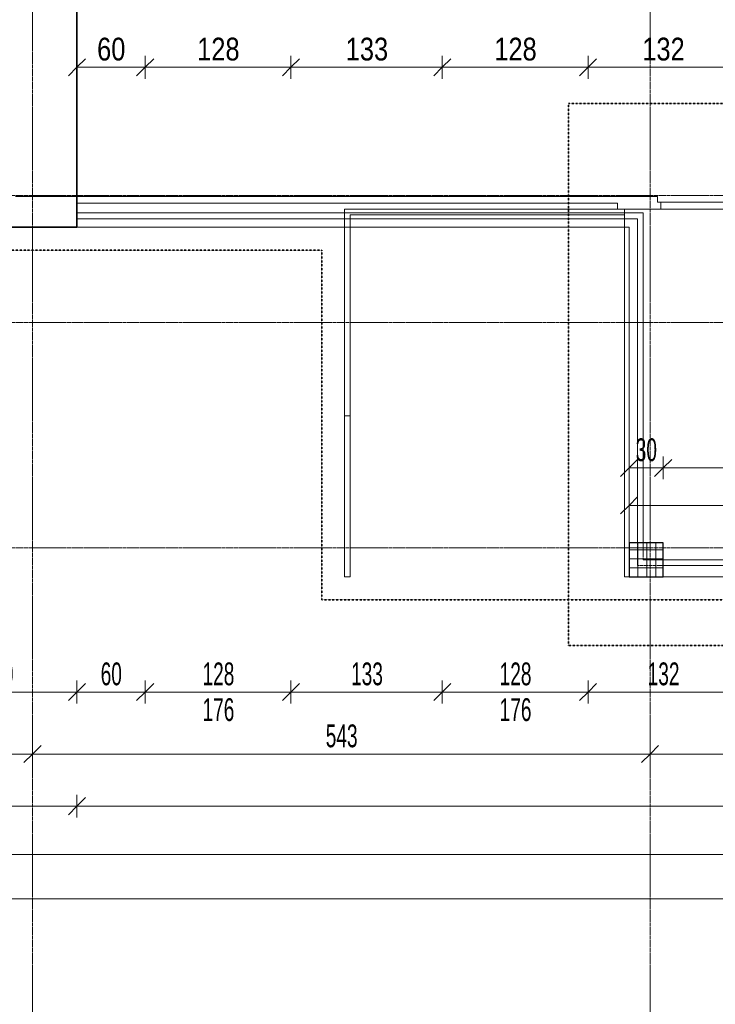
# Model space of a CAD drawing. Header units: millimetres. Extents: x -57350 to 14871, y -25411 to 16830.
# Tile 7 of 66: x -29946 to -23835, y -20665 to -12023. Entities that reach past the tile are written whole.
import ezdxf

# ---------------------------------------------------------------- set-up
doc = ezdxf.new("R2010")
doc.units = ezdxf.units.MM
for name, pattern in [('__FK_przerywana', [3.2004, 1.6002, -1.6002]), ('Kreska', [6.35, 3.175, -3.175]), ('Linia siatki', [22.225, 12.7, -3.175, 3.175, -3.175])]:
    doc.linetypes.add(name, pattern=pattern)
for name, color, linetype, lineweight in [('A-ANNO-DIMS', 7, 'Continuous', 5), ('A-ANNO-DIMS-100', 7, 'Continuous', 5), ('A-AREA', 7, 'Continuous', 5), ('A-DETL-MBND', 7, 'Continuous', 5), ('A-FLOR', 7, 'Continuous', 5), ('A-FLOR-HRAL', 7, 'Continuous', 5), ('A-WALL', 7, 'Continuous', 5), ('S-COLS-HDLN', 7, 'Kreska', 5), ('S-COLS-SYMB', 7, 'Continuous', 25), ('S-GRID', 7, 'Continuous', 5)]:
    doc.layers.add(name, color=color, linetype=linetype, lineweight=lineweight)
doc.layers.add('A-DETL', color=7, linetype='Continuous', lineweight=5, true_color=0x00a600)
doc.layers.add('A-DETL-HDLN', color=7, linetype='Kreska', lineweight=5, true_color=0x00a600)
doc.styles.add('Arial_2', font='arial.ttf', dxfattribs={"width": 0.8, "height": 200})
doc.styles.add('Arial_5', font='arial.ttf', dxfattribs={"width": 0.6, "height": 200})
doc.dimstyles.new('REVIT_standard', dxfattribs={"dimscale": 304.8, "dimtxt": 204.05188, "dimasz": 0.492126, "dimexe": 0.328084, "dimexo": 0.0625, "dimgap": 0, "dimtad": 1, "dimdec": 0, "dimlfac": 0.1, "dimzin": 0, "dimdsep": 46, "dimtxsty": 'Arial_2', "dimblk1": 'OBLIQUE', "dimblk2": 'OBLIQUE', "dimsah": 1, "dimcen": 0.09, "dimazin": 0, "dimtfac": 1, "dimtdec": 4, "dimtix": 1, "dimtmove": 0, "dimatfit": 3, "dimfxl": 0.328084, "dimfxlon": 1, "dimtvp": 1, "dimtolj": 1, "dimtzin": 0, "dimarcsym": 2})
doc.dimstyles.new('standard_wielkość_otworów', dxfattribs={"dimscale": 304.8, "dimtxt": 204.05188, "dimasz": 0.492126, "dimexe": 0.328084, "dimexo": 0.0625, "dimgap": 0, "dimtad": 1, "dimdec": 0, "dimlfac": 0.1, "dimzin": 0, "dimdsep": 46, "dimtxsty": 'Arial_5', "dimblk1": 'OBLIQUE', "dimblk2": 'OBLIQUE', "dimsah": 1, "dimcen": 0.09, "dimazin": 0, "dimtfac": 1, "dimtdec": 4, "dimtix": 1, "dimtmove": 0, "dimatfit": 3, "dimfxl": 0.328084, "dimfxlon": 1, "dimtvp": 1, "dimtolj": 1, "dimtzin": 0, "dimarcsym": 2})

# ---------------------------------------------------------------- blocks, each defined once
blk = doc.blocks.new('Typ poręczy górnej - Górna poręcz_wewnętrzny_-1536074-RZUT PIĘTRA I')
at = {"layer": 'A-FLOR-HRAL', "color": 253, "true_color": 0xaaaaaa}
for p, q in [((-27093, -13684.8), (-27093, -15500.9)), ((-24633.4, -13684.8), (-27093, -13684.8)), ((-27043, -13734.8), (-27043, -15500.9)), ((-24633.4, -13734.8), (-27043, -13734.8)), ((-27093, -15500.9), (-27093, -16914.4)), ((-27093, -15500.9), (-27043, -15500.9)), ((-27043, -15500.9), (-27043, -16914.4)), ((-27093, -16914.4), (-27043, -16914.4))]:
    blk.add_line(p, q, dxfattribs=at)
blk = doc.blocks.new('Typ poręczy górnej - Górna poręcz_wewnętrzny_-1533184-RZUT PIĘTRA I')
at = {"layer": 'A-DETL-HDLN'}
for p, q in [((-24518.4, -16814.4), (-24518.4, -16614.5)), ((-24468.4, -16614.5), (-24468.4, -16764.4)), ((-24468.4, -16764.4), (-24293.5, -16764.4)), ((-24293.5, -16814.4), (-24518.4, -16814.4))]:
    blk.add_line(p, q, dxfattribs=at)
at = {"layer": 'A-DETL-MBND'}
for p, q in [((-29443.4, -13719.4), (-24468.4, -13719.4)), ((-24468.4, -13719.4), (-24468.4, -16614.4)), ((-24518.4, -13769.4), (-29443.4, -13769.4)), ((-24518.4, -16614.4), (-24518.4, -13769.4)), ((-24293.4, -16764.4), (-21811.7, -16764.4)), ((-21811.7, -16814.4), (-24293.4, -16814.4))]:
    blk.add_line(p, q, dxfattribs=at)
blk = doc.blocks.new('SKo Słup prefabrykowany ___FK_04_0 - S1 30X30-1811585-RZUT PIĘTRA I')
at = {"layer": 'S-COLS-HDLN', "linetype": 'Continuous'}
h = blk.add_hatch(dxfattribs=at)
h.set_pattern_fill('FP_7', color=256, style=0, pattern_type=2)
h.set_pattern_definition([(0, (24443.42, 16764.41), (0, 80), []), (90, (24443.42, 16764.41), (-80, 5e-15), [])])
h.paths.add_polyline_path([(150, -150), (150, 150), (-150, 150), (-150, -150)])
at = {"layer": 'S-COLS-SYMB'}
for p, q in [((-150, 150), (-150, -150)), ((150, 150), (-150, 150)), ((150, -150), (150, 150)), ((-150, -150), (150, -150))]:
    blk.add_line(p, q, dxfattribs=at)
blk = doc.blocks.new('DIMBLOCK117-RZUT PIĘTRA I')
at = {"layer": 'A-ANNO-DIMS-100', "color": 250, "true_color": 0x303030, "transparency": 16777216}
for p, q in [((-29443.4, -12440.3), (-29443.4, -12340.3)), ((-28843.4, -12440.3), (-28843.4, -12340.3)), ((-29443.4, -12440.3), (-29518.4, -12515.3)), ((-29443.4, -12440.3), (-29368.4, -12365.3)), ((-29443.4, -12440.3), (-28843.4, -12440.3)), ((-29443.4, -12440.3), (-29443.4, -12540.3)), ((-28843.4, -12440.3), (-28918.4, -12515.3)), ((-28843.4, -12440.3), (-28768.4, -12365.3)), ((-28843.4, -12440.3), (-28843.4, -12540.3))]:
    blk.add_line(p, q, dxfattribs=at)
at = {"layer": 'A-ANNO-DIMS-100', "color": 0, "transparency": 16777216, "insert": (-29265.8, -12180.6), "char_height": 200, "width": 293.835, "attachment_point": 1, "line_spacing_factor": 0.941778, "style": 'Arial_2'}
blk.add_mtext('60', dxfattribs=at)
blk = doc.blocks.new('_Oblique')
at = {"color": 0, "linetype": 'ByBlock', "lineweight": -2}
blk.add_line((-0.5, -0.5), (0.5, 0.5), dxfattribs=at)
blk = doc.blocks.new('DIMBLOCK118-RZUT PIĘTRA I')
at = {"layer": 'A-ANNO-DIMS-100', "color": 250, "true_color": 0x303030, "transparency": 16777216}
for p, q in [((-28843.4, -12440.3), (-28843.4, -12340.3)), ((-27563.4, -12440.3), (-27563.4, -12340.3)), ((-28843.4, -12440.3), (-28918.4, -12515.3)), ((-28843.4, -12440.3), (-28768.4, -12365.3)), ((-28843.4, -12440.3), (-27563.4, -12440.3)), ((-28843.4, -12440.3), (-28843.4, -12540.3)), ((-27563.4, -12440.3), (-27638.4, -12515.3)), ((-27563.4, -12440.3), (-27488.4, -12365.3)), ((-27563.4, -12440.3), (-27563.4, -12540.3))]:
    blk.add_line(p, q, dxfattribs=at)
at = {"layer": 'A-ANNO-DIMS-100', "color": 0, "transparency": 16777216, "insert": (-28387.1, -12180.6), "char_height": 200, "width": 440.752, "attachment_point": 1, "line_spacing_factor": 0.941778, "style": 'Arial_2'}
blk.add_mtext('128', dxfattribs=at)
blk = doc.blocks.new('DIMBLOCK119-RZUT PIĘTRA I')
at = {"layer": 'A-ANNO-DIMS-100', "color": 250, "true_color": 0x303030, "transparency": 16777216}
for p, q in [((-27563.4, -12440.3), (-27563.4, -12340.3)), ((-26233.4, -12440.3), (-26233.4, -12340.3)), ((-27563.4, -12440.3), (-27638.4, -12515.3)), ((-27563.4, -12440.3), (-27488.4, -12365.3)), ((-27563.4, -12440.3), (-26233.4, -12440.3)), ((-27563.4, -12440.3), (-27563.4, -12540.3)), ((-26233.4, -12440.3), (-26308.4, -12515.3)), ((-26233.4, -12440.3), (-26158.4, -12365.3)), ((-26233.4, -12440.3), (-26233.4, -12540.3))]:
    blk.add_line(p, q, dxfattribs=at)
at = {"layer": 'A-ANNO-DIMS-100', "color": 0, "transparency": 16777216, "insert": (-27082.1, -12180.6), "char_height": 200, "width": 440.752, "attachment_point": 1, "line_spacing_factor": 0.941778, "style": 'Arial_2'}
blk.add_mtext('133', dxfattribs=at)
blk = doc.blocks.new('DIMBLOCK120-RZUT PIĘTRA I')
at = {"layer": 'A-ANNO-DIMS-100', "color": 250, "true_color": 0x303030, "transparency": 16777216}
for p, q in [((-26233.4, -12440.3), (-26233.4, -12340.3)), ((-24953.4, -12440.3), (-24953.4, -12340.3)), ((-26233.4, -12440.3), (-26308.4, -12515.3)), ((-26233.4, -12440.3), (-26158.4, -12365.3)), ((-26233.4, -12440.3), (-24953.4, -12440.3)), ((-26233.4, -12440.3), (-26233.4, -12540.3)), ((-24953.4, -12440.3), (-25028.4, -12515.3)), ((-24953.4, -12440.3), (-24878.4, -12365.3)), ((-24953.4, -12440.3), (-24953.4, -12540.3))]:
    blk.add_line(p, q, dxfattribs=at)
at = {"layer": 'A-ANNO-DIMS-100', "color": 0, "transparency": 16777216, "insert": (-25777.1, -12180.6), "char_height": 200, "width": 440.752, "attachment_point": 1, "line_spacing_factor": 0.941778, "style": 'Arial_2'}
blk.add_mtext('128', dxfattribs=at)
blk = doc.blocks.new('DIMBLOCK121-RZUT PIĘTRA I')
at = {"layer": 'A-ANNO-DIMS-100', "color": 250, "true_color": 0x303030, "transparency": 16777216}
for p, q in [((-24953.4, -12440.3), (-24953.4, -12340.3)), ((-23633.4, -12440.3), (-23633.4, -12340.3)), ((-24953.4, -12440.3), (-25028.4, -12515.3)), ((-24953.4, -12440.3), (-24878.4, -12365.3)), ((-24953.4, -12440.3), (-23633.4, -12440.3)), ((-24953.4, -12440.3), (-24953.4, -12540.3)), ((-23633.4, -12440.3), (-23708.4, -12515.3)), ((-23633.4, -12440.3), (-23558.4, -12365.3)), ((-23633.4, -12440.3), (-23633.4, -12540.3))]:
    blk.add_line(p, q, dxfattribs=at)
at = {"layer": 'A-ANNO-DIMS-100', "color": 0, "transparency": 16777216, "insert": (-24477.1, -12180.6), "char_height": 200, "width": 440.752, "attachment_point": 1, "line_spacing_factor": 0.941778, "style": 'Arial_2'}
blk.add_mtext('132', dxfattribs=at)
blk = doc.blocks.new('DIMBLOCK166-RZUT PIĘTRA I')
at = {"layer": 'A-ANNO-DIMS-100', "color": 250, "true_color": 0x303030, "transparency": 16777216}
for p, q in [((-35813.4, -18468.6), (-35813.4, -18368.6)), ((-35813.4, -18468.6), (-35738.4, -18393.6)), ((-29833.4, -18468.6), (-29833.4, -18368.6)), ((-29833.4, -18468.6), (-29758.4, -18393.6)), ((-35813.4, -18468.6), (-35888.4, -18543.6)), ((-35813.4, -18468.6), (-29833.4, -18468.6)), ((-35813.4, -18468.6), (-35813.4, -18568.6)), ((-29833.4, -18468.6), (-29908.4, -18543.6)), ((-29833.4, -18468.6), (-29833.4, -18568.6))]:
    blk.add_line(p, q, dxfattribs=at)
at = {"layer": 'A-ANNO-DIMS-100', "color": 0, "transparency": 16777216, "insert": (-32960, -18209), "char_height": 200, "width": 327.739, "attachment_point": 1, "line_spacing_factor": 0.941778, "style": 'Arial_5'}
blk.add_mtext('598', dxfattribs=at)
blk = doc.blocks.new('DIMBLOCK167-RZUT PIĘTRA I')
at = {"layer": 'A-ANNO-DIMS-100', "color": 250, "true_color": 0x303030, "transparency": 16777216}
for p, q in [((-29833.4, -18468.6), (-29833.4, -18368.6)), ((-29833.4, -18468.6), (-29758.4, -18393.6)), ((-24408.4, -18468.6), (-24408.4, -18368.6)), ((-24408.4, -18468.6), (-24333.4, -18393.6)), ((-29833.4, -18468.6), (-29908.4, -18543.6)), ((-29833.4, -18468.6), (-24408.4, -18468.6)), ((-29833.4, -18468.6), (-29833.4, -18568.6)), ((-24408.4, -18468.6), (-24483.4, -18543.6)), ((-24408.4, -18468.6), (-24408.4, -18568.6))]:
    blk.add_line(p, q, dxfattribs=at)
at = {"layer": 'A-ANNO-DIMS-100', "color": 0, "transparency": 16777216, "insert": (-27257.5, -18209), "char_height": 200, "width": 327.739, "attachment_point": 1, "line_spacing_factor": 0.941778, "style": 'Arial_5'}
blk.add_mtext('543', dxfattribs=at)
blk = doc.blocks.new('DIMBLOCK168-RZUT PIĘTRA I')
at = {"layer": 'A-ANNO-DIMS-100', "color": 250, "true_color": 0x303030, "transparency": 16777216}
for p, q in [((-24408.4, -18468.6), (-24408.4, -18368.6)), ((-24408.4, -18468.6), (-24333.4, -18393.6)), ((-16468.4, -18468.6), (-16468.4, -18368.6)), ((-16468.4, -18468.6), (-16393.4, -18393.6)), ((-24408.4, -18468.6), (-24483.4, -18543.6)), ((-24408.4, -18468.6), (-16468.4, -18468.6)), ((-24408.4, -18468.6), (-24408.4, -18568.6)), ((-16468.4, -18468.6), (-16543.4, -18543.6)), ((-16468.4, -18468.6), (-16468.4, -18568.6))]:
    blk.add_line(p, q, dxfattribs=at)
at = {"layer": 'A-ANNO-DIMS-100', "color": 0, "transparency": 16777216, "insert": (-20575, -18209), "char_height": 200, "width": 327.739, "attachment_point": 1, "line_spacing_factor": 0.941778, "style": 'Arial_5'}
blk.add_mtext('794', dxfattribs=at)
blk = doc.blocks.new('DIMBLOCK179-RZUT PIĘTRA I')
at = {"layer": 'A-ANNO-DIMS-100', "color": 250, "true_color": 0x303030, "transparency": 16777216}
for p, q in [((-30843.4, -17924.4), (-30843.4, -17824.4)), ((-30843.4, -17924.4), (-30768.4, -17849.4)), ((-29443.4, -17924.4), (-29443.4, -17824.4)), ((-29443.4, -17924.4), (-29368.4, -17849.4)), ((-30843.4, -17924.4), (-30918.4, -17999.4)), ((-30843.4, -17924.4), (-29443.4, -17924.4)), ((-30843.4, -17924.4), (-30843.4, -18024.4)), ((-29443.4, -17924.4), (-29518.4, -17999.4)), ((-29443.4, -17924.4), (-29443.4, -18024.4))]:
    blk.add_line(p, q, dxfattribs=at)
at = {"layer": 'A-ANNO-DIMS-100', "color": 0, "transparency": 16777216, "insert": (-30280, -17664.8), "char_height": 200, "width": 327.739, "attachment_point": 1, "line_spacing_factor": 0.941778, "style": 'Arial_5'}
blk.add_mtext('140', dxfattribs=at)
blk = doc.blocks.new('DIMBLOCK180-RZUT PIĘTRA I')
at = {"layer": 'A-ANNO-DIMS-100', "color": 250, "true_color": 0x303030, "transparency": 16777216}
for p, q in [((-29443.4, -17924.4), (-29443.4, -17824.4)), ((-29443.4, -17924.4), (-29368.4, -17849.4)), ((-28843.4, -17924.4), (-28843.4, -17824.4)), ((-28843.4, -17924.4), (-28768.4, -17849.4)), ((-29443.4, -17924.4), (-29518.4, -17999.4)), ((-29443.4, -17924.4), (-28843.4, -17924.4)), ((-29443.4, -17924.4), (-29443.4, -18024.4)), ((-28843.4, -17924.4), (-28918.4, -17999.4)), ((-28843.4, -17924.4), (-28843.4, -18024.4))]:
    blk.add_line(p, q, dxfattribs=at)
at = {"layer": 'A-ANNO-DIMS-100', "color": 0, "transparency": 16777216, "insert": (-29234.5, -17664.8), "char_height": 200, "width": 218.492, "attachment_point": 1, "line_spacing_factor": 0.941778, "style": 'Arial_5'}
blk.add_mtext('60', dxfattribs=at)
blk = doc.blocks.new('DIMBLOCK181-RZUT PIĘTRA I')
at = {"layer": 'A-ANNO-DIMS-100', "color": 250, "true_color": 0x303030, "transparency": 16777216}
for p, q in [((-28843.4, -17924.4), (-28843.4, -17824.4)), ((-28843.4, -17924.4), (-28768.4, -17849.4)), ((-27563.4, -17924.4), (-27563.4, -17824.4)), ((-27563.4, -17924.4), (-27488.4, -17849.4)), ((-28843.4, -17924.4), (-28918.4, -17999.4)), ((-28843.4, -17924.4), (-27563.4, -17924.4)), ((-28843.4, -17924.4), (-28843.4, -18024.4)), ((-27563.4, -17924.4), (-27638.4, -17999.4)), ((-27563.4, -17924.4), (-27563.4, -18024.4))]:
    blk.add_line(p, q, dxfattribs=at)
at = {"layer": 'A-ANNO-DIMS-100', "color": 0, "transparency": 16777216, "char_height": 200, "width": 327.739, "attachment_point": 1, "line_spacing_factor": 0.941778, "style": 'Arial_5'}
for s, insert in [('128', (-28340, -17664.8)), ('176', (-28340, -17978.7))]:
    blk.add_mtext(s, dxfattribs=dict(at, insert=insert))
blk = doc.blocks.new('DIMBLOCK182-RZUT PIĘTRA I')
at = {"layer": 'A-ANNO-DIMS-100', "color": 250, "true_color": 0x303030, "transparency": 16777216}
for p, q in [((-27563.4, -17924.4), (-27563.4, -17824.4)), ((-27563.4, -17924.4), (-27488.4, -17849.4)), ((-26233.4, -17924.4), (-26233.4, -17824.4)), ((-26233.4, -17924.4), (-26158.4, -17849.4)), ((-27563.4, -17924.4), (-27638.4, -17999.4)), ((-27563.4, -17924.4), (-26233.4, -17924.4)), ((-27563.4, -17924.4), (-27563.4, -18024.4)), ((-26233.4, -17924.4), (-26308.4, -17999.4)), ((-26233.4, -17924.4), (-26233.4, -18024.4))]:
    blk.add_line(p, q, dxfattribs=at)
at = {"layer": 'A-ANNO-DIMS-100', "color": 0, "transparency": 16777216, "insert": (-27035, -17664.8), "char_height": 200, "width": 327.739, "attachment_point": 1, "line_spacing_factor": 0.941778, "style": 'Arial_5'}
blk.add_mtext('133', dxfattribs=at)
blk = doc.blocks.new('DIMBLOCK183-RZUT PIĘTRA I')
at = {"layer": 'A-ANNO-DIMS-100', "color": 250, "true_color": 0x303030, "transparency": 16777216}
for p, q in [((-26233.4, -17924.4), (-26233.4, -17824.4)), ((-26233.4, -17924.4), (-26158.4, -17849.4)), ((-24953.4, -17924.4), (-24953.4, -17824.4)), ((-24953.4, -17924.4), (-24878.4, -17849.4)), ((-26233.4, -17924.4), (-26308.4, -17999.4)), ((-26233.4, -17924.4), (-24953.4, -17924.4)), ((-26233.4, -17924.4), (-26233.4, -18024.4)), ((-24953.4, -17924.4), (-25028.4, -17999.4)), ((-24953.4, -17924.4), (-24953.4, -18024.4))]:
    blk.add_line(p, q, dxfattribs=at)
at = {"layer": 'A-ANNO-DIMS-100', "color": 0, "transparency": 16777216, "char_height": 200, "width": 327.739, "attachment_point": 1, "line_spacing_factor": 0.941778, "style": 'Arial_5'}
for s, insert in [('128', (-25730, -17664.8)), ('176', (-25730, -17978.7))]:
    blk.add_mtext(s, dxfattribs=dict(at, insert=insert))
blk = doc.blocks.new('DIMBLOCK184-RZUT PIĘTRA I')
at = {"layer": 'A-ANNO-DIMS-100', "color": 250, "true_color": 0x303030, "transparency": 16777216}
for p, q in [((-24953.4, -17924.4), (-24953.4, -17824.4)), ((-24953.4, -17924.4), (-24878.4, -17849.4)), ((-23633.4, -17924.4), (-23633.4, -17824.4)), ((-23633.4, -17924.4), (-23558.4, -17849.4)), ((-24953.4, -17924.4), (-25028.4, -17999.4)), ((-24953.4, -17924.4), (-23633.4, -17924.4)), ((-24953.4, -17924.4), (-24953.4, -18024.4)), ((-23633.4, -17924.4), (-23708.4, -17999.4)), ((-23633.4, -17924.4), (-23633.4, -18024.4))]:
    blk.add_line(p, q, dxfattribs=at)
at = {"layer": 'A-ANNO-DIMS-100', "color": 0, "transparency": 16777216, "insert": (-24430, -17664.8), "char_height": 200, "width": 327.739, "attachment_point": 1, "line_spacing_factor": 0.941778, "style": 'Arial_5'}
blk.add_mtext('132', dxfattribs=at)
blk = doc.blocks.new('DIMBLOCK200-RZUT PIĘTRA I')
at = {"layer": 'A-ANNO-DIMS-100', "color": 250, "true_color": 0x303030, "transparency": 16777216}
for p, q in [((-36099.4, -18925.9), (-36099.4, -18825.9)), ((-29443.4, -18925.9), (-29443.4, -18825.9)), ((-36099.4, -18925.9), (-36174.4, -19000.9)), ((-36099.4, -18925.9), (-36024.4, -18850.9)), ((-36099.4, -18925.9), (-29443.4, -18925.9)), ((-36099.4, -18925.9), (-36099.4, -19025.9)), ((-29443.4, -18925.9), (-29518.4, -19000.9)), ((-29443.4, -18925.9), (-29368.4, -18850.9)), ((-29443.4, -18925.9), (-29443.4, -19025.9))]:
    blk.add_line(p, q, dxfattribs=at)
at = {"layer": 'A-ANNO-DIMS-100', "color": 0, "transparency": 16777216, "insert": (-32908, -18666.2), "char_height": 200, "width": 327.739, "attachment_point": 1, "line_spacing_factor": 0.941778, "style": 'Arial_5'}
blk.add_mtext('666', dxfattribs=at)
blk = doc.blocks.new('DIMBLOCK201-RZUT PIĘTRA I')
at = {"layer": 'A-ANNO-DIMS-100', "color": 250, "true_color": 0x303030, "transparency": 16777216}
for p, q in [((-29443.4, -18925.9), (-29443.4, -18825.9)), ((-11316.1, -18925.9), (-11316.1, -18825.9)), ((-29443.4, -18925.9), (-29518.4, -19000.9)), ((-29443.4, -18925.9), (-29368.4, -18850.9)), ((-29443.4, -18925.9), (-11316.1, -18925.9)), ((-29443.4, -18925.9), (-29443.4, -19025.9)), ((-11316.1, -18925.9), (-11391.1, -19000.9)), ((-11316.1, -18925.9), (-11241.1, -18850.9)), ((-11316.1, -18925.9), (-11316.1, -19025.9))]:
    blk.add_line(p, q, dxfattribs=at)
at = {"layer": 'A-ANNO-DIMS-100', "color": 0, "transparency": 16777216, "insert": (-20561.8, -18666.2), "char_height": 200, "width": 436.985, "attachment_point": 1, "line_spacing_factor": 0.941778, "style": 'Arial_5'}
blk.add_mtext('1813', dxfattribs=at)
blk = doc.blocks.new('DIMBLOCK204-RZUT PIĘTRA I')
at = {"layer": 'A-ANNO-DIMS-100', "color": 250, "true_color": 0x303030, "transparency": 16777216}
for p, q in [((-36099.4, -19350.9), (-36099.4, -19250.9)), ((-4703.4, -19350.9), (-4703.4, -19250.9)), ((-36099.4, -19350.9), (-36174.4, -19425.9)), ((-36099.4, -19350.9), (-36024.4, -19275.9)), ((-36099.4, -19350.9), (-4703.4, -19350.9)), ((-36099.4, -19350.9), (-36099.4, -19450.9)), ((-4703.4, -19350.9), (-4778.4, -19425.9)), ((-4703.4, -19350.9), (-4628.4, -19275.9)), ((-4703.4, -19350.9), (-4703.4, -19450.9))]:
    blk.add_line(p, q, dxfattribs=at)
at = {"layer": 'A-ANNO-DIMS-100', "color": 0, "transparency": 16777216, "insert": (-20583.5, -19091.2), "char_height": 200, "width": 436.985, "attachment_point": 1, "line_spacing_factor": 0.941778, "style": 'Arial_5'}
blk.add_mtext('3140', dxfattribs=at)
blk = doc.blocks.new('DIMBLOCK206-RZUT PIĘTRA I')
at = {"layer": 'A-ANNO-DIMS-100', "color": 250, "true_color": 0x303030, "transparency": 16777216}
for p, q in [((-36099.4, -19739.5), (-36099.4, -19639.5)), ((-36099.4, -19739.5), (-36024.4, -19664.5)), ((-2443.4, -19739.5), (-2443.4, -19639.5)), ((-2443.4, -19739.5), (-2368.4, -19664.5)), ((-36099.4, -19739.5), (-36174.4, -19814.5)), ((-36099.4, -19739.5), (-2443.4, -19739.5)), ((-36099.4, -19739.5), (-36099.4, -19839.5)), ((-2443.4, -19739.5), (-2518.4, -19814.5)), ((-2443.4, -19739.5), (-2443.4, -19839.5))]:
    blk.add_line(p, q, dxfattribs=at)
at = {"layer": 'A-ANNO-DIMS-100', "color": 0, "transparency": 16777216, "insert": (-19453.5, -19479.8), "char_height": 200, "width": 436.985, "attachment_point": 1, "line_spacing_factor": 0.941778, "style": 'Arial_5'}
blk.add_mtext('3366', dxfattribs=at)
blk = doc.blocks.new('DIMBLOCK285-RZUT PIĘTRA I')
at = {"layer": 'A-ANNO-DIMS-100', "color": 250, "true_color": 0x303030, "transparency": 16777216}
for p, q in [((-24593.4, -15957.2), (-24593.4, -15857.2)), ((-24593.4, -15957.2), (-24518.4, -15882.2)), ((-24293.4, -15957.2), (-24293.4, -15857.2)), ((-24293.4, -15957.2), (-24218.4, -15882.2)), ((-24593.4, -15957.2), (-24668.4, -16032.2)), ((-24593.4, -15957.2), (-24293.4, -15957.2)), ((-24593.4, -15957.2), (-24593.4, -16057.2)), ((-24293.4, -15957.2), (-24368.4, -16032.2)), ((-24293.4, -15957.2), (-24293.4, -16057.2))]:
    blk.add_line(p, q, dxfattribs=at)
at = {"layer": 'A-ANNO-DIMS-100', "color": 0, "transparency": 16777216, "insert": (-24534.5, -15697.5), "char_height": 200, "width": 218.492, "attachment_point": 1, "line_spacing_factor": 0.941778, "style": 'Arial_5'}
blk.add_mtext('30', dxfattribs=at)
blk = doc.blocks.new('DIMBLOCK286-RZUT PIĘTRA I')
at = {"layer": 'A-ANNO-DIMS-100', "color": 250, "true_color": 0x303030, "transparency": 16777216}
for p, q in [((-24293.4, -15957.2), (-24293.4, -15857.2)), ((-24293.4, -15957.2), (-24218.4, -15882.2)), ((-21811.7, -15957.2), (-21811.7, -15857.2)), ((-21811.7, -15957.2), (-21736.7, -15882.2)), ((-24293.4, -15957.2), (-24368.4, -16032.2)), ((-24293.4, -15957.2), (-21811.7, -15957.2)), ((-24293.4, -15957.2), (-24293.4, -16057.2)), ((-21811.7, -15957.2), (-21886.7, -16032.2)), ((-21811.7, -15957.2), (-21811.7, -16057.2))]:
    blk.add_line(p, q, dxfattribs=at)
at = {"layer": 'A-ANNO-DIMS-100', "color": 0, "transparency": 16777216, "insert": (-23189.1, -15697.5), "char_height": 200, "width": 327.739, "attachment_point": 1, "line_spacing_factor": 0.941778, "style": 'Arial_5'}
blk.add_mtext('248', dxfattribs=at)
blk = doc.blocks.new('DIMBLOCK295-RZUT PIĘTRA I')
at = {"layer": 'A-ANNO-DIMS-100', "color": 250, "true_color": 0x303030, "transparency": 16777216}
for p, q in [((-24593.4, -16285.6), (-24593.4, -16185.6)), ((-24593.4, -16285.6), (-24518.4, -16210.6)), ((-16098.4, -16285.6), (-16098.4, -16185.6)), ((-16098.4, -16285.6), (-16023.4, -16210.6)), ((-24593.4, -16285.6), (-24668.4, -16360.6)), ((-24593.4, -16285.6), (-16098.4, -16285.6)), ((-24593.4, -16285.6), (-24593.4, -16385.6)), ((-16098.4, -16285.6), (-16173.4, -16360.6)), ((-16098.4, -16285.6), (-16098.4, -16385.6))]:
    blk.add_line(p, q, dxfattribs=at)
at = {"layer": 'A-ANNO-DIMS-100', "color": 0, "transparency": 16777216, "insert": (-20482.5, -16025.9), "char_height": 200, "width": 327.739, "attachment_point": 1, "line_spacing_factor": 0.941778, "style": 'Arial_5'}
blk.add_mtext('850', dxfattribs=at)

msp = doc.modelspace()

# ---------------------------------------------------------------- linework, layer by layer
at = {"layer": 'A-AREA', "color": 253, "true_color": 0xaaaaaa}
for p, q in [((-24313.41602, -13684.40745), (-24313.41602, -13624.29236)), ((-27093.01602, -13844.40745), (-29443.41602, -13844.40745)), ((-24633.41602, -13844.40745), (-27043.01602, -13844.40745))]:
    msp.add_line(p, q, dxfattribs=at)
at = {"layer": 'A-DETL', "color": 5, "linetype": '__FK_przerywana', "lineweight": 35, "true_color": 0x0000ff}
for p, q in [((-25124.54454, -12757.24914), (-15544.98669, -12757.24914)), ((-25124.54454, -17514.40745), (-25124.54454, -12757.24914)), ((-15544.98669, -17514.40745), (-25124.54454, -17514.40745))]:
    msp.add_line(p, q, dxfattribs=at)
at = {"layer": 'A-DETL', "color": 6, "linetype": '__FK_przerywana', "lineweight": 35, "true_color": 0xff00ff}
for p, q in [((-27293.01602, -14044.40745), (-36113.41602, -14044.40745)), ((-27293.01602, -17114.40745), (-27293.01602, -14044.40745)), ((-13373.81602, -17114.40745), (-27293.01602, -17114.40745))]:
    msp.add_line(p, q, dxfattribs=at)
at = {"layer": 'A-FLOR', "color": 253, "true_color": 0xaaaaaa}
for p, q in [((-24343.41602, -13574.40745), (-29983.41602, -13574.40745)), ((-24343.41602, -13624.40745), (-24343.41602, -13574.40745)), ((-16523.41602, -13624.40745), (-24343.41602, -13624.40745)), ((-24633.41602, -13684.40745), (-16353.41602, -13684.40745)), ((-24633.41602, -16914.40745), (-24633.41602, -13684.40745)), ((-16073.41602, -16914.40745), (-24633.41602, -16914.40745))]:
    msp.add_line(p, q, dxfattribs=at)
at = {"layer": 'A-FLOR'}
for p, q in [((-29443.41602, -13844.40745), (-24593.41602, -13844.40745)), ((-24593.41602, -13844.40745), (-24593.41602, -16614.40745))]:
    msp.add_line(p, q, dxfattribs=at)
at = {"layer": 'A-WALL', "lineweight": 35}
for p, q in [((-29443.41602, -13844.40745), (-29443.41602, -11474.40745)), ((-30843.41602, -13844.40745), (-29443.41602, -13844.40745))]:
    msp.add_line(p, q, dxfattribs=at)
at = {"layer": 'A-WALL', "color": 253, "true_color": 0xaaaaaa}
for p, q in [((-29443.41602, -13634.40745), (-24693.41602, -13634.40745)), ((-24693.41602, -13634.40745), (-24693.41602, -13684.40745)), ((-24633.41602, -13684.40745), (-24693.41602, -13684.40745))]:
    msp.add_line(p, q, dxfattribs=at)
at = {"layer": 'S-GRID', "linetype": 'Linia siatki'}
for p, q in [((-29833.41602, 10521.57226), (-29833.41602, -21375.48764)), ((-24408.41602, 10521.57226), (-24408.41602, -21375.48764)), ((-55866.74056, -13564.40745), (1287.74041, -13564.40745)), ((-55866.74056, -14680.40745), (1287.74041, -14680.40745)), ((-55866.74056, -16659.40745), (1287.74041, -16659.40745))]:
    msp.add_line(p, q, dxfattribs=at)

# ---------------------------------------------------------------- block references
at = {"layer": 'A-DETL-HDLN'}
msp.add_blockref('Typ poręczy górnej - Górna poręcz_wewnętrzny_-1533184-RZUT PIĘTRA I', (0, 0), dxfattribs=at)
at = {"layer": 'A-FLOR-HRAL', "color": 253, "true_color": 0xaaaaaa}
msp.add_blockref('Typ poręczy górnej - Górna poręcz_wewnętrzny_-1536074-RZUT PIĘTRA I', (0, 0), dxfattribs=at)
at = {"layer": 'S-COLS-HDLN'}
msp.add_blockref('SKo Słup prefabrykowany ___FK_04_0 - S1 30X30-1811585-RZUT PIĘTRA I', (-24443.41602, -16764.40745), dxfattribs=at)

# ---------------------------------------------------------------- dimensions: what is measured, and where the dimension line sits
at = {"layer": 'A-ANNO-DIMS', "color": 250, "true_color": 0x303030}
for base, p1, p2, dimstyle, override, picture, middle in [((-28843.41602, -12440.26996), (-29443.41602, -12340.26996), (-28843.41602, -12340.26996), 'REVIT_standard', {"dimpost": '<>', "dimfxl": 600}, 'DIMBLOCK117-RZUT PIĘTRA I', (-29143.41602, -12338.15536)), ((-27563.41602, -12440.26996), (-28843.41602, -12340.26996), (-27563.41602, -12340.26996), 'REVIT_standard', {"dimpost": '<>', "dimfxl": 1280}, 'DIMBLOCK118-RZUT PIĘTRA I', (-28203.41602, -12338.15536)), ((-26233.41602, -12440.26996), (-27563.41602, -12340.26996), (-26233.41602, -12340.26996), 'REVIT_standard', {"dimpost": '<>', "dimfxl": 1330}, 'DIMBLOCK119-RZUT PIĘTRA I', (-26898.41602, -12338.08714)), ((-24953.41602, -12440.26996), (-26233.41602, -12340.26996), (-24953.41602, -12340.26996), 'REVIT_standard', {"dimpost": '<>', "dimfxl": 1280}, 'DIMBLOCK120-RZUT PIĘTRA I', (-25593.41602, -12338.15536)), ((-23633.41602, -12440.26996), (-24953.41602, -12340.26996), (-23633.41602, -12340.26996), 'REVIT_standard', {"dimpost": '<>', "dimfxl": 1320}, 'DIMBLOCK121-RZUT PIĘTRA I', (-24293.41602, -12338.08714)), ((-24293.41602, -15957.17956), (-24593.41602, -15857.17956), (-24293.41602, -16057.17956), 'standard_wielkość_otworów', {"dimpost": '<>', "dimfxl": 360.555128}, 'DIMBLOCK285-RZUT PIĘTRA I', (-24443.41602, -15854.99675)), ((-21811.74936, -15957.17956), (-24293.41602, -16057.17956), (-21811.74936, -16057.17956), 'standard_wielkość_otworów', {"dimpost": '<>', "dimfxl": 2481.666667}, 'DIMBLOCK286-RZUT PIĘTRA I', (-23052.58269, -15855.06496)), ((-16098.4160230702, -16285.5773326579), (-24593.4160230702, -16185.5773326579), (-16098.4160230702, -16185.5773326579), 'standard_wielkość_otworów', {"dimpost": '<>', "dimfxl": 8495}, 'DIMBLOCK295-RZUT PIĘTRA I', (-20345.9160230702, -16183.4627345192)), ((-29443.41602, -17924.44321), (-30843.41602, -17824.44321), (-29443.41602, -17824.44321), 'standard_wielkość_otworów', {"dimpost": '<>', "dimfxl": 1400}, 'DIMBLOCK179-RZUT PIĘTRA I', (-30143.41602, -17822.32862)), ((-28843.41602, -17924.44321), (-29443.41602, -17824.44321), (-28843.41602, -17824.44321), 'standard_wielkość_otworów', {"dimpost": '<>', "dimfxl": 600}, 'DIMBLOCK180-RZUT PIĘTRA I', (-29143.41602, -17822.32862)), ((-26233.41602, -17924.44321), (-27563.41602, -17824.44321), (-26233.41602, -17824.44321), 'standard_wielkość_otworów', {"dimpost": '<>', "dimfxl": 1330}, 'DIMBLOCK182-RZUT PIĘTRA I', (-26898.41602, -17822.2604)), ((-23633.41602, -17924.44321), (-24953.41602, -17824.44321), (-23633.41602, -17824.44321), 'standard_wielkość_otworów', {"dimpost": '<>', "dimfxl": 1320}, 'DIMBLOCK184-RZUT PIĘTRA I', (-24293.41602, -17822.2604)), ((-29833.41602, -18468.62669), (-35813.41602, -18368.62669), (-29833.41602, -18368.62669), 'standard_wielkość_otworów', {"dimpost": '<>', "dimfxl": 5980}, 'DIMBLOCK166-RZUT PIĘTRA I', (-32823.41602, -18366.51209)), ((-24408.4160230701, -18468.6266850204), (-29833.4160230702, -18368.6266850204), (-24408.4160230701, -18368.6266850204), 'standard_wielkość_otworów', {"dimpost": '<>', "dimfxl": 5425}, 'DIMBLOCK167-RZUT PIĘTRA I', (-27120.9160230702, -18366.4438740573)), ((-16468.41602, -18468.62669), (-24408.41602, -18368.62669), (-16468.41602, -18368.62669), 'standard_wielkość_otworów', {"dimpost": '<>', "dimfxl": 7940}, 'DIMBLOCK168-RZUT PIĘTRA I', (-20438.41602, -18366.51209)), ((-29443.41602, -18925.86023), (-36099.41602, -18825.86023), (-29443.41602, -18825.86023), 'standard_wielkość_otworów', {"dimpost": '<>', "dimfxl": 6656}, 'DIMBLOCK200-RZUT PIĘTRA I', (-32771.41602, -18823.74564)), ((-11316.0912, -18925.86023), (-29443.41602, -18825.86023), (-11316.0912, -18825.86023), 'standard_wielkość_otworów', {"dimpost": '<>', "dimfxl": 18127.32482}, 'DIMBLOCK201-RZUT PIĘTRA I', (-20379.75361, -18823.67742)), ((-4703.41602, -19350.88043), (-36099.41602, -19250.88043), (-4703.41602, -19250.88043), 'standard_wielkość_otworów', {"dimpost": '<>', "dimfxl": 31396}, 'DIMBLOCK204-RZUT PIĘTRA I', (-20401.41602, -19248.69762)), ((-2443.41602, -19739.49493), (-36099.41602, -19639.49493), (-2443.41602, -19639.49493), 'standard_wielkość_otworów', {"dimpost": '<>', "dimfxl": 33656}, 'DIMBLOCK206-RZUT PIĘTRA I', (-19271.41602, -19637.31212))]:
    dim = msp.add_linear_dim(base=base, p1=p1, p2=p2, dimstyle=dimstyle, override=override, dxfattribs=at)
    dim.commit()
    dim.dimension.update_dxf_attribs({"geometry": picture, "text_midpoint": middle})
for base, p1, p2, picture, middle in [((-27563.41602, -17924.44321), (-28843.41602, -17824.44321), (-27563.41602, -17824.44321), 'DIMBLOCK181-RZUT PIĘTRA I', (-28203.41602, -17924.44321)), ((-24953.41602, -17924.44321), (-26233.41602, -17824.44321), (-24953.41602, -17824.44321), 'DIMBLOCK183-RZUT PIĘTRA I', (-25593.41602, -17924.44321))]:
    dim = msp.add_linear_dim(base=base, p1=p1, p2=p2, text='<>\\X176', dimstyle='standard_wielkość_otworów', override={"dimpost": '<>', "dimfxl": 1280}, dxfattribs=at)
    dim.commit()
    dim.dimension.update_dxf_attribs({"geometry": picture, "text_midpoint": middle})

doc.saveas('drawing.dxf')
